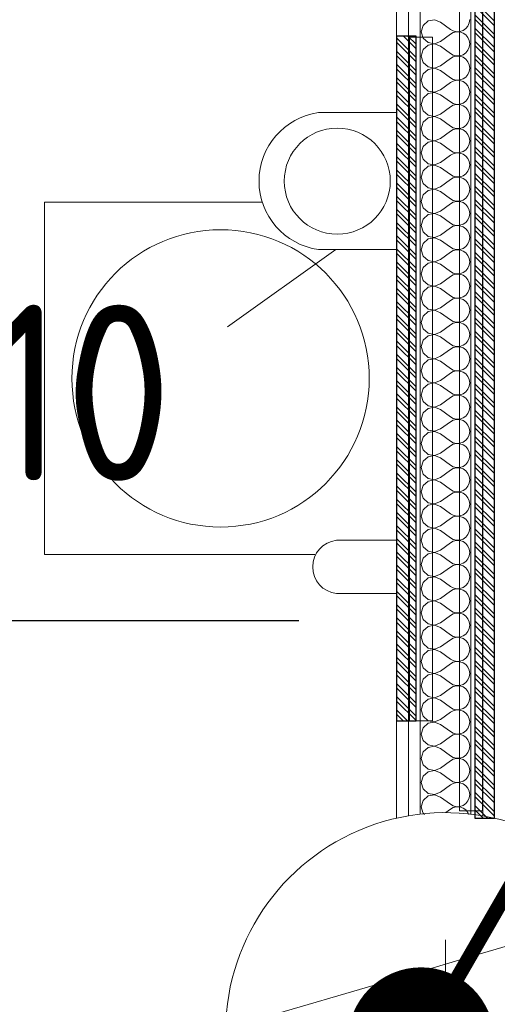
# Model space of a CAD drawing. Header units: millimetres. Extents: x -39149 to 267781, y -2340 to 58540.
# Tile 134 of 244: x 42776 to 43264, y 2534 to 3541. Entities that reach past the tile are written whole.
import ezdxf
from ezdxf.enums import TextEntityAlignment as Align

# ---------------------------------------------------------------- set-up
doc = ezdxf.new("R2010")
doc.units = ezdxf.units.MM
doc.header["$LTSCALE"] = 100
doc.header["$MEASUREMENT"] = 0
doc.linetypes.add('B0605', pattern=[141, 70, -35, 1, -35])
doc.linetypes.add('B0703', pattern=[93.740001, 62.5, -31.240001])
for name, color, linetype in [('00  Bestaande kolommen', 7, 'Continuous'), ('22 C Binnenwanden', 7, 'Continuous'), ('22 C Binnenwanden Doorsnede-arcering', 7, 'Continuous'), ('22 C Binnenwanden Laagscheidingslijnen', 7, 'Continuous'), ('45 Plafond', 7, 'Continuous'), ('73 Keuken', 7, 'Continuous'), ('A Stramien', 7, 'Continuous'), ('Achterhout', 6, 'Continuous'), ('EL6122--_L', 4, 'Continuous'), ('EL6222--_KRACHT_230', 3, 'Continuous')]:
    doc.layers.add(name, color=color, linetype=linetype)
doc.styles.add('BURO-018', font='isocp.shx', dxfattribs={"height": 180})
doc.styles.add('GENERATED_STYLE_3', font='swiss.ttf', dxfattribs={"width": 0.96})

# ---------------------------------------------------------------- blocks, each defined once
blk = doc.blocks.new('Slab_119_7', base_point=(34211.5, 612.1))
at = {"layer": '45 Plafond', "color": 8, "linetype": 'Continuous', "lineweight": 0}
blk.add_lwpolyline([(34211.5, 612.1, 0.066229), (50336.5, 5152.1), (50336.5, 11626.8), (48610, 11626.8), (48610, 11625), (43211.5, 11625), (43211.5, 5466.1), (41411.5, 5466.1), (41411.5, 10199.6), (34211.5, 10199.6)], format="xyb", close=True, dxfattribs=at)
blk = doc.blocks.new('*X897')
at = {"layer": '22 C Binnenwanden Doorsnede-arcering', "color": 8, "linetype": 'Continuous', "lineweight": 0}
for p, q in [((43188.6, 3535.1), (43186.7, 3528.6)), ((43193.6, 3539.6), (43188.6, 3535.1)), ((43200.2, 3540.9), (43193.6, 3539.6)), ((43206.5, 3538.5), (43200.2, 3540.9)), ((43206.5, 3538.5), (43216.4, 3531)), ((43232.2, 3531.8), (43234.4, 3534.4)), ((43234.4, 3534.4), (43235.8, 3537.6)), ((43235.8, 3537.6), (43236.2, 3541)), ((43186.7, 3528.6), (43188.6, 3522.1)), ((43206.5, 3518.7), (43216.4, 3526.1)), ((43216.4, 3531), (43219.4, 3529.4)), ((43219.4, 3527.7), (43216.4, 3526.1)), ((43219.4, 3529.4), (43222.7, 3528.6)), ((43222.7, 3528.5), (43219.4, 3527.7)), ((43222.7, 3528.6), (43226.2, 3528.8)), ((43226.2, 3528.4), (43222.7, 3528.5)), ((43226.2, 3528.8), (43229.4, 3529.9)), ((43229.4, 3527.3), (43226.2, 3528.4)), ((43229.4, 3529.9), (43232.2, 3531.8)), ((43232.2, 3525.3), (43229.4, 3527.3)), ((43234.4, 3522.7), (43232.2, 3525.3)), ((43188.6, 3522.1), (43193.6, 3517.5)), ((43193.6, 3514.9), (43188.6, 3510.3)), ((43193.6, 3517.5), (43200.2, 3516.2)), ((43200.2, 3516.1), (43193.6, 3514.9)), ((43200.2, 3516.2), (43206.5, 3518.7)), ((43206.5, 3513.7), (43200.2, 3516.1)), ((43206.5, 3513.7), (43216.4, 3506.3)), ((43235.8, 3519.6), (43234.4, 3522.7)), ((43236.2, 3516.2), (43235.8, 3519.6)), ((43235.8, 3512.8), (43236.2, 3516.2)), ((43188.6, 3510.3), (43186.7, 3503.8)), ((43186.7, 3503.8), (43188.6, 3497.3)), ((43216.4, 3506.3), (43219.4, 3504.6)), ((43219.4, 3504.6), (43222.7, 3503.9)), ((43222.7, 3503.8), (43219.4, 3503)), ((43222.7, 3503.9), (43226.2, 3504)), ((43226.2, 3503.6), (43222.7, 3503.8)), ((43226.2, 3504), (43229.4, 3505.1)), ((43229.4, 3502.5), (43226.2, 3503.6)), ((43229.4, 3505.1), (43232.2, 3507.1)), ((43232.2, 3507.1), (43234.4, 3509.7)), ((43234.4, 3509.7), (43235.8, 3512.8)), ((43188.6, 3497.3), (43193.6, 3492.7)), ((43200.2, 3491.5), (43206.5, 3493.9)), ((43206.5, 3493.9), (43216.4, 3501.3)), ((43219.4, 3503), (43216.4, 3501.3)), ((43232.2, 3500.6), (43229.4, 3502.5)), ((43234.4, 3497.9), (43232.2, 3500.6)), ((43235.8, 3494.8), (43234.4, 3497.9)), ((43236.2, 3491.4), (43235.8, 3494.8)), ((43188.6, 3485.6), (43186.7, 3479)), ((43193.6, 3490.1), (43188.6, 3485.6)), ((43193.6, 3492.7), (43200.2, 3491.5)), ((43200.2, 3491.4), (43193.6, 3490.1)), ((43206.5, 3489), (43200.2, 3491.4)), ((43206.5, 3489), (43216.4, 3481.5)), ((43232.2, 3482.3), (43234.4, 3484.9)), ((43234.4, 3484.9), (43235.8, 3488)), ((43235.8, 3488), (43236.2, 3491.4)), ((43186.7, 3479), (43188.6, 3472.5)), ((43206.5, 3469.1), (43216.4, 3476.6)), ((43216.4, 3481.5), (43219.4, 3479.9)), ((43219.4, 3478.2), (43216.4, 3476.6)), ((43219.4, 3479.9), (43222.7, 3479.1)), ((43222.7, 3479), (43219.4, 3478.2)), ((43222.7, 3479.1), (43226.2, 3479.3)), ((43226.2, 3478.8), (43222.7, 3479)), ((43226.2, 3479.3), (43229.4, 3480.4)), ((43229.4, 3477.7), (43226.2, 3478.8)), ((43229.4, 3480.4), (43232.2, 3482.3)), ((43232.2, 3475.8), (43229.4, 3477.7)), ((43234.4, 3473.2), (43232.2, 3475.8)), ((43188.6, 3472.5), (43193.6, 3468)), ((43193.6, 3465.4), (43188.6, 3460.8)), ((43193.6, 3468), (43200.2, 3466.7)), ((43200.2, 3466.6), (43193.6, 3465.4)), ((43200.2, 3466.7), (43206.5, 3469.1)), ((43206.5, 3464.2), (43200.2, 3466.6)), ((43206.5, 3464.2), (43216.4, 3456.8)), ((43235.8, 3470), (43234.4, 3473.2)), ((43234.4, 3460.2), (43235.8, 3463.3)), ((43236.2, 3466.7), (43235.8, 3470)), ((43235.8, 3463.3), (43236.2, 3466.7)), ((43188.6, 3460.8), (43186.7, 3454.3)), ((43186.7, 3454.3), (43188.6, 3447.8)), ((43216.4, 3456.8), (43219.4, 3455.1)), ((43219.4, 3453.5), (43216.4, 3451.8)), ((43219.4, 3455.1), (43222.7, 3454.3)), ((43222.7, 3454.2), (43219.4, 3453.5)), ((43222.7, 3454.3), (43226.2, 3454.5)), ((43226.2, 3454.1), (43222.7, 3454.2)), ((43226.2, 3454.5), (43229.4, 3455.6)), ((43229.4, 3453), (43226.2, 3454.1)), ((43229.4, 3455.6), (43232.2, 3457.5)), ((43232.2, 3457.5), (43234.4, 3460.2)), ((43188.6, 3447.8), (43193.6, 3443.2)), ((43193.6, 3443.2), (43200.2, 3442)), ((43200.2, 3442), (43206.5, 3444.4)), ((43206.5, 3444.4), (43216.4, 3451.8)), ((43232.2, 3451), (43229.4, 3453)), ((43234.4, 3448.4), (43232.2, 3451)), ((43235.8, 3445.3), (43234.4, 3448.4)), ((43236.2, 3441.9), (43235.8, 3445.3)), ((43188.6, 3436), (43186.7, 3429.5)), ((43193.6, 3440.6), (43188.6, 3436)), ((43200.2, 3441.9), (43193.6, 3440.6)), ((43206.5, 3439.4), (43200.2, 3441.9)), ((43206.5, 3439.4), (43216.4, 3432)), ((43232.2, 3432.8), (43234.4, 3435.4)), ((43234.4, 3435.4), (43235.8, 3438.5)), ((43235.8, 3438.5), (43236.2, 3441.9)), ((43186.7, 3429.5), (43188.6, 3423)), ((43188.6, 3423), (43193.6, 3418.4)), ((43206.5, 3419.6), (43216.4, 3427)), ((43216.4, 3432), (43219.4, 3430.3)), ((43219.4, 3428.7), (43216.4, 3427)), ((43219.4, 3430.3), (43222.7, 3429.6)), ((43222.7, 3429.5), (43219.4, 3428.7)), ((43222.7, 3429.6), (43226.2, 3429.7)), ((43226.2, 3429.3), (43222.7, 3429.5)), ((43226.2, 3429.7), (43229.4, 3430.8)), ((43229.4, 3428.2), (43226.2, 3429.3)), ((43229.4, 3430.8), (43232.2, 3432.8)), ((43232.2, 3426.3), (43229.4, 3428.2)), ((43234.4, 3423.7), (43232.2, 3426.3)), ((43235.8, 3420.5), (43234.4, 3423.7)), ((43193.6, 3415.8), (43188.6, 3411.3)), ((43193.6, 3418.4), (43200.2, 3417.2)), ((43200.2, 3417.1), (43193.6, 3415.8)), ((43200.2, 3417.2), (43206.5, 3419.6)), ((43206.5, 3414.7), (43200.2, 3417.1)), ((43206.5, 3414.7), (43216.4, 3407.2)), ((43234.4, 3410.6), (43235.8, 3413.8)), ((43236.2, 3417.1), (43235.8, 3420.5)), ((43235.8, 3413.8), (43236.2, 3417.1)), ((43188.6, 3411.3), (43186.7, 3404.8)), ((43186.7, 3404.8), (43188.6, 3398.3)), ((43216.4, 3407.2), (43219.4, 3405.6)), ((43219.4, 3403.9), (43216.4, 3402.3)), ((43219.4, 3405.6), (43222.7, 3404.8)), ((43222.7, 3404.7), (43219.4, 3403.9)), ((43222.7, 3404.8), (43226.2, 3405)), ((43226.2, 3404.5), (43222.7, 3404.7)), ((43226.2, 3405), (43229.4, 3406.1)), ((43229.4, 3403.5), (43226.2, 3404.5)), ((43229.4, 3406.1), (43232.2, 3408)), ((43232.2, 3401.5), (43229.4, 3403.5)), ((43232.2, 3408), (43234.4, 3410.6)), ((43188.6, 3398.3), (43193.6, 3393.7)), ((43193.6, 3393.7), (43200.2, 3392.4)), ((43200.2, 3392.4), (43206.5, 3394.9)), ((43206.5, 3394.9), (43216.4, 3402.3)), ((43234.4, 3398.9), (43232.2, 3401.5)), ((43235.8, 3395.8), (43234.4, 3398.9)), ((43236.2, 3392.4), (43235.8, 3395.8)), ((43188.6, 3386.5), (43186.7, 3380)), ((43193.6, 3391.1), (43188.6, 3386.5)), ((43200.2, 3392.3), (43193.6, 3391.1)), ((43206.5, 3389.9), (43200.2, 3392.3)), ((43206.5, 3389.9), (43216.4, 3382.5)), ((43229.4, 3381.3), (43232.2, 3383.2)), ((43232.2, 3383.2), (43234.4, 3385.9)), ((43234.4, 3385.9), (43235.8, 3389)), ((43235.8, 3389), (43236.2, 3392.4)), ((43186.7, 3380), (43188.6, 3373.5)), ((43188.6, 3373.5), (43193.6, 3368.9)), ((43206.5, 3370.1), (43216.4, 3377.5)), ((43216.4, 3382.5), (43219.4, 3380.8)), ((43219.4, 3379.2), (43216.4, 3377.5)), ((43219.4, 3380.8), (43222.7, 3380.1)), ((43222.7, 3379.9), (43219.4, 3379.2)), ((43222.7, 3380.1), (43226.2, 3380.2)), ((43226.2, 3379.8), (43222.7, 3379.9)), ((43226.2, 3380.2), (43229.4, 3381.3)), ((43229.4, 3378.7), (43226.2, 3379.8)), ((43232.2, 3376.8), (43229.4, 3378.7)), ((43234.4, 3374.1), (43232.2, 3376.8)), ((43235.8, 3371), (43234.4, 3374.1)), ((43193.6, 3366.3), (43188.6, 3361.7)), ((43193.6, 3368.9), (43200.2, 3367.7)), ((43200.2, 3367.6), (43193.6, 3366.3)), ((43200.2, 3367.7), (43206.5, 3370.1)), ((43206.5, 3365.1), (43200.2, 3367.6)), ((43206.5, 3365.1), (43216.4, 3357.7)), ((43234.4, 3361.1), (43235.8, 3364.2)), ((43236.2, 3367.6), (43235.8, 3371)), ((43235.8, 3364.2), (43236.2, 3367.6)), ((43188.6, 3361.7), (43186.7, 3355.2)), ((43186.7, 3355.2), (43188.6, 3348.7)), ((43206.5, 3345.3), (43216.4, 3352.8)), ((43216.4, 3357.7), (43219.4, 3356.1)), ((43219.4, 3354.4), (43216.4, 3352.8)), ((43219.4, 3356.1), (43222.7, 3355.3)), ((43222.7, 3355.2), (43219.4, 3354.4)), ((43222.7, 3355.3), (43226.2, 3355.5)), ((43226.2, 3355), (43222.7, 3355.2)), ((43226.2, 3355.5), (43229.4, 3356.5)), ((43229.4, 3353.9), (43226.2, 3355)), ((43229.4, 3356.5), (43232.2, 3358.5)), ((43232.2, 3352), (43229.4, 3353.9)), ((43232.2, 3358.5), (43234.4, 3361.1)), ((43188.6, 3348.7), (43193.6, 3344.2)), ((43193.6, 3344.2), (43200.2, 3342.9)), ((43200.2, 3342.8), (43193.6, 3341.6)), ((43200.2, 3342.9), (43206.5, 3345.3)), ((43206.5, 3340.4), (43200.2, 3342.8)), ((43234.4, 3349.4), (43232.2, 3352)), ((43235.8, 3346.2), (43234.4, 3349.4)), ((43236.2, 3342.9), (43235.8, 3346.2)), ((43235.8, 3339.5), (43236.2, 3342.9)), ((43188.6, 3337), (43186.7, 3330.5)), ((43193.6, 3341.6), (43188.6, 3337)), ((43206.5, 3340.4), (43216.4, 3333)), ((43216.4, 3333), (43219.4, 3331.3)), ((43229.4, 3331.8), (43232.2, 3333.7)), ((43232.2, 3333.7), (43234.4, 3336.3)), ((43234.4, 3336.3), (43235.8, 3339.5)), ((43186.7, 3330.5), (43188.6, 3324)), ((43188.6, 3324), (43193.6, 3319.4)), ((43206.5, 3320.6), (43216.4, 3328)), ((43219.4, 3329.7), (43216.4, 3328)), ((43219.4, 3331.3), (43222.7, 3330.5)), ((43222.7, 3330.4), (43219.4, 3329.7)), ((43222.7, 3330.5), (43226.2, 3330.7)), ((43226.2, 3330.3), (43222.7, 3330.4)), ((43226.2, 3330.7), (43229.4, 3331.8)), ((43229.4, 3329.2), (43226.2, 3330.3)), ((43232.2, 3327.2), (43229.4, 3329.2)), ((43234.4, 3324.6), (43232.2, 3327.2)), ((43235.8, 3321.5), (43234.4, 3324.6)), ((43188.6, 3312.2), (43186.7, 3305.7)), ((43193.6, 3316.8), (43188.6, 3312.2)), ((43193.6, 3319.4), (43200.2, 3318.1)), ((43200.2, 3318), (43193.6, 3316.8)), ((43200.2, 3318.1), (43206.5, 3320.6)), ((43206.5, 3315.6), (43200.2, 3318)), ((43206.5, 3315.6), (43216.4, 3308.2)), ((43234.4, 3311.6), (43235.8, 3314.7)), ((43236.2, 3318.1), (43235.8, 3321.5)), ((43235.8, 3314.7), (43236.2, 3318.1)), ((43186.7, 3305.7), (43188.6, 3299.2)), ((43206.5, 3295.8), (43216.4, 3303.2)), ((43216.4, 3308.2), (43219.4, 3306.5)), ((43219.4, 3304.9), (43216.4, 3303.2)), ((43219.4, 3306.5), (43222.7, 3305.8)), ((43222.7, 3305.7), (43219.4, 3304.9)), ((43222.7, 3305.8), (43226.2, 3305.9)), ((43226.2, 3305.5), (43222.7, 3305.7)), ((43226.2, 3305.9), (43229.4, 3307)), ((43229.4, 3304.4), (43226.2, 3305.5)), ((43229.4, 3307), (43232.2, 3309)), ((43232.2, 3302.5), (43229.4, 3304.4)), ((43232.2, 3309), (43234.4, 3311.6)), ((43234.4, 3299.8), (43232.2, 3302.5)), ((43188.6, 3299.2), (43193.6, 3294.6)), ((43193.6, 3292), (43188.6, 3287.5)), ((43193.6, 3294.6), (43200.2, 3293.4)), ((43200.2, 3293.3), (43193.6, 3292)), ((43200.2, 3293.4), (43206.5, 3295.8)), ((43206.5, 3290.9), (43200.2, 3293.3)), ((43235.8, 3296.7), (43234.4, 3299.8)), ((43236.2, 3293.3), (43235.8, 3296.7)), ((43235.8, 3290), (43236.2, 3293.3)), ((43188.6, 3287.5), (43186.7, 3281)), ((43206.5, 3290.9), (43216.4, 3283.4)), ((43216.4, 3283.4), (43219.4, 3281.8)), ((43226.2, 3281.2), (43229.4, 3282.3)), ((43229.4, 3282.3), (43232.2, 3284.2)), ((43232.2, 3284.2), (43234.4, 3286.8)), ((43234.4, 3286.8), (43235.8, 3290)), ((43186.7, 3281), (43188.6, 3274.4)), ((43188.6, 3274.4), (43193.6, 3269.9)), ((43206.5, 3271), (43216.4, 3278.5)), ((43219.4, 3280.1), (43216.4, 3278.5)), ((43219.4, 3281.8), (43222.7, 3281)), ((43222.7, 3280.9), (43219.4, 3280.1)), ((43222.7, 3281), (43226.2, 3281.2)), ((43226.2, 3280.7), (43222.7, 3280.9)), ((43229.4, 3279.6), (43226.2, 3280.7)), ((43232.2, 3277.7), (43229.4, 3279.6)), ((43234.4, 3275.1), (43232.2, 3277.7)), ((43235.8, 3272), (43234.4, 3275.1)), ((43236.2, 3268.6), (43235.8, 3272)), ((43188.6, 3262.7), (43186.7, 3256.2)), ((43193.6, 3267.3), (43188.6, 3262.7)), ((43193.6, 3269.9), (43200.2, 3268.6)), ((43200.2, 3268.5), (43193.6, 3267.3)), ((43200.2, 3268.6), (43206.5, 3271)), ((43206.5, 3266.1), (43200.2, 3268.5)), ((43206.5, 3266.1), (43216.4, 3258.7)), ((43232.2, 3259.4), (43234.4, 3262.1)), ((43234.4, 3262.1), (43235.8, 3265.2)), ((43235.8, 3265.2), (43236.2, 3268.6)), ((43186.7, 3256.2), (43188.6, 3249.7)), ((43206.5, 3246.3), (43216.4, 3253.7)), ((43216.4, 3258.7), (43219.4, 3257)), ((43219.4, 3255.4), (43216.4, 3253.7)), ((43219.4, 3257), (43222.7, 3256.2)), ((43222.7, 3256.1), (43219.4, 3255.4)), ((43222.7, 3256.2), (43226.2, 3256.4)), ((43226.2, 3256), (43222.7, 3256.1)), ((43226.2, 3256.4), (43229.4, 3257.5)), ((43229.4, 3254.9), (43226.2, 3256)), ((43229.4, 3257.5), (43232.2, 3259.4)), ((43232.2, 3252.9), (43229.4, 3254.9)), ((43234.4, 3250.3), (43232.2, 3252.9)), ((43188.6, 3249.7), (43193.6, 3245.1)), ((43193.6, 3242.5), (43188.6, 3237.9)), ((43193.6, 3245.1), (43200.2, 3243.9)), ((43200.2, 3243.8), (43193.6, 3242.5)), ((43200.2, 3243.9), (43206.5, 3246.3)), ((43206.5, 3241.3), (43200.2, 3243.8)), ((43235.8, 3247.2), (43234.4, 3250.3)), ((43236.2, 3243.8), (43235.8, 3247.2)), ((43235.8, 3240.4), (43236.2, 3243.8)), ((43188.6, 3237.9), (43186.7, 3231.4)), ((43206.5, 3241.3), (43216.4, 3233.9)), ((43216.4, 3233.9), (43219.4, 3232.3)), ((43219.4, 3232.3), (43222.7, 3231.5)), ((43222.7, 3231.5), (43226.2, 3231.6)), ((43226.2, 3231.6), (43229.4, 3232.7)), ((43229.4, 3232.7), (43232.2, 3234.7)), ((43232.2, 3234.7), (43234.4, 3237.3)), ((43234.4, 3237.3), (43235.8, 3240.4)), ((43186.7, 3231.4), (43188.6, 3224.9)), ((43188.6, 3224.9), (43193.6, 3220.4)), ((43200.2, 3219.1), (43206.5, 3221.5)), ((43206.5, 3221.5), (43216.4, 3229)), ((43219.4, 3230.6), (43216.4, 3229)), ((43222.7, 3231.4), (43219.4, 3230.6)), ((43226.2, 3231.2), (43222.7, 3231.4)), ((43229.4, 3230.1), (43226.2, 3231.2)), ((43232.2, 3228.2), (43229.4, 3230.1)), ((43234.4, 3225.6), (43232.2, 3228.2)), ((43235.8, 3222.4), (43234.4, 3225.6)), ((43236.2, 3219), (43235.8, 3222.4)), ((43188.6, 3213.2), (43186.7, 3206.7)), ((43193.6, 3217.7), (43188.6, 3213.2)), ((43193.6, 3220.4), (43200.2, 3219.1)), ((43200.2, 3219), (43193.6, 3217.7)), ((43206.5, 3216.6), (43200.2, 3219)), ((43206.5, 3216.6), (43216.4, 3209.1)), ((43232.2, 3209.9), (43234.4, 3212.5)), ((43234.4, 3212.5), (43235.8, 3215.7)), ((43235.8, 3215.7), (43236.2, 3219)), ((43186.7, 3206.7), (43188.6, 3200.2)), ((43206.5, 3196.8), (43216.4, 3204.2)), ((43216.4, 3209.1), (43219.4, 3207.5)), ((43219.4, 3205.8), (43216.4, 3204.2)), ((43219.4, 3207.5), (43222.7, 3206.7)), ((43222.7, 3206.6), (43219.4, 3205.8)), ((43222.7, 3206.7), (43226.2, 3206.9)), ((43226.2, 3206.5), (43222.7, 3206.6)), ((43226.2, 3206.9), (43229.4, 3208)), ((43229.4, 3205.4), (43226.2, 3206.5)), ((43229.4, 3208), (43232.2, 3209.9)), ((43232.2, 3203.4), (43229.4, 3205.4)), ((43234.4, 3200.8), (43232.2, 3203.4)), ((43188.6, 3200.2), (43193.6, 3195.6)), ((43193.6, 3193), (43188.6, 3188.4)), ((43193.6, 3195.6), (43200.2, 3194.3)), ((43200.2, 3194.2), (43193.6, 3193)), ((43200.2, 3194.3), (43206.5, 3196.8)), ((43206.5, 3191.8), (43200.2, 3194.2)), ((43206.5, 3191.8), (43216.4, 3184.4)), ((43235.8, 3197.7), (43234.4, 3200.8)), ((43236.2, 3194.3), (43235.8, 3197.7)), ((43235.8, 3190.9), (43236.2, 3194.3)), ((43188.6, 3188.4), (43186.7, 3181.9)), ((43186.7, 3181.9), (43188.6, 3175.4)), ((43216.4, 3184.4), (43219.4, 3182.7)), ((43219.4, 3182.7), (43222.7, 3182)), ((43222.7, 3181.9), (43219.4, 3181.1)), ((43222.7, 3182), (43226.2, 3182.1)), ((43226.2, 3181.7), (43222.7, 3181.9)), ((43226.2, 3182.1), (43229.4, 3183.2)), ((43229.4, 3180.6), (43226.2, 3181.7)), ((43229.4, 3183.2), (43232.2, 3185.1)), ((43232.2, 3185.1), (43234.4, 3187.8)), ((43234.4, 3187.8), (43235.8, 3190.9)), ((43188.6, 3175.4), (43193.6, 3170.8)), ((43200.2, 3169.6), (43206.5, 3172)), ((43206.5, 3172), (43216.4, 3179.4)), ((43219.4, 3181.1), (43216.4, 3179.4)), ((43232.2, 3178.7), (43229.4, 3180.6)), ((43234.4, 3176), (43232.2, 3178.7)), ((43235.8, 3172.9), (43234.4, 3176)), ((43236.2, 3169.5), (43235.8, 3172.9)), ((43188.6, 3163.7), (43186.7, 3157.1)), ((43193.6, 3168.2), (43188.6, 3163.7)), ((43193.6, 3170.8), (43200.2, 3169.6)), ((43200.2, 3169.5), (43193.6, 3168.2)), ((43206.5, 3167), (43200.2, 3169.5)), ((43206.5, 3167), (43216.4, 3159.6)), ((43232.2, 3160.4), (43234.4, 3163)), ((43234.4, 3163), (43235.8, 3166.1)), ((43235.8, 3166.1), (43236.2, 3169.5)), ((43186.7, 3157.1), (43188.6, 3150.6)), ((43206.5, 3147.2), (43216.4, 3154.7)), ((43216.4, 3159.6), (43219.4, 3158)), ((43219.4, 3156.3), (43216.4, 3154.7)), ((43219.4, 3158), (43222.7, 3157.2)), ((43222.7, 3157.1), (43219.4, 3156.3)), ((43222.7, 3157.2), (43226.2, 3157.4)), ((43226.2, 3156.9), (43222.7, 3157.1)), ((43226.2, 3157.4), (43229.4, 3158.4)), ((43229.4, 3155.8), (43226.2, 3156.9)), ((43229.4, 3158.4), (43232.2, 3160.4)), ((43232.2, 3153.9), (43229.4, 3155.8)), ((43234.4, 3151.3), (43232.2, 3153.9)), ((43235.8, 3148.1), (43234.4, 3151.3)), ((43188.6, 3150.6), (43193.6, 3146.1)), ((43193.6, 3143.5), (43188.6, 3138.9)), ((43193.6, 3146.1), (43200.2, 3144.8)), ((43200.2, 3144.7), (43193.6, 3143.5)), ((43200.2, 3144.8), (43206.5, 3147.2)), ((43206.5, 3142.3), (43200.2, 3144.7)), ((43206.5, 3142.3), (43216.4, 3134.9)), ((43234.4, 3138.3), (43235.8, 3141.4)), ((43236.2, 3144.8), (43235.8, 3148.1)), ((43235.8, 3141.4), (43236.2, 3144.8)), ((43188.6, 3138.9), (43186.7, 3132.4)), ((43186.7, 3132.4), (43188.6, 3125.9)), ((43216.4, 3134.9), (43219.4, 3133.2)), ((43219.4, 3131.6), (43216.4, 3129.9)), ((43219.4, 3133.2), (43222.7, 3132.4)), ((43222.7, 3132.3), (43219.4, 3131.6)), ((43222.7, 3132.4), (43226.2, 3132.6)), ((43226.2, 3132.2), (43222.7, 3132.3)), ((43226.2, 3132.6), (43229.4, 3133.7)), ((43229.4, 3131.1), (43226.2, 3132.2)), ((43229.4, 3133.7), (43232.2, 3135.6)), ((43232.2, 3129.1), (43229.4, 3131.1)), ((43232.2, 3135.6), (43234.4, 3138.3)), ((43188.6, 3125.9), (43193.6, 3121.3)), ((43193.6, 3121.3), (43200.2, 3120.1)), ((43200.2, 3120.1), (43206.5, 3122.5)), ((43206.5, 3122.5), (43216.4, 3129.9)), ((43234.4, 3126.5), (43232.2, 3129.1)), ((43235.8, 3123.4), (43234.4, 3126.5)), ((43236.2, 3120), (43235.8, 3123.4)), ((43188.6, 3114.1), (43186.7, 3107.6)), ((43193.6, 3118.7), (43188.6, 3114.1)), ((43200.2, 3119.9), (43193.6, 3118.7)), ((43206.5, 3117.5), (43200.2, 3119.9)), ((43206.5, 3117.5), (43216.4, 3110.1)), ((43229.4, 3108.9), (43232.2, 3110.9)), ((43232.2, 3110.9), (43234.4, 3113.5)), ((43234.4, 3113.5), (43235.8, 3116.6)), ((43235.8, 3116.6), (43236.2, 3120)), ((43186.7, 3107.6), (43188.6, 3101.1)), ((43188.6, 3101.1), (43193.6, 3096.5)), ((43206.5, 3097.7), (43216.4, 3105.1)), ((43216.4, 3110.1), (43219.4, 3108.4)), ((43219.4, 3106.8), (43216.4, 3105.1)), ((43219.4, 3108.4), (43222.7, 3107.7)), ((43222.7, 3107.6), (43219.4, 3106.8)), ((43222.7, 3107.7), (43226.2, 3107.8)), ((43226.2, 3107.4), (43222.7, 3107.6)), ((43226.2, 3107.8), (43229.4, 3108.9)), ((43229.4, 3106.3), (43226.2, 3107.4)), ((43232.2, 3104.4), (43229.4, 3106.3)), ((43234.4, 3101.7), (43232.2, 3104.4)), ((43235.8, 3098.6), (43234.4, 3101.7)), ((43193.6, 3093.9), (43188.6, 3089.4)), ((43193.6, 3096.5), (43200.2, 3095.3)), ((43200.2, 3095.2), (43193.6, 3093.9)), ((43200.2, 3095.3), (43206.5, 3097.7)), ((43206.5, 3092.8), (43200.2, 3095.2)), ((43206.5, 3092.8), (43216.4, 3085.3)), ((43234.4, 3088.7), (43235.8, 3091.9)), ((43236.2, 3095.2), (43235.8, 3098.6)), ((43235.8, 3091.9), (43236.2, 3095.2)), ((43188.6, 3089.4), (43186.7, 3082.9)), ((43186.7, 3082.9), (43188.6, 3076.3)), ((43216.4, 3085.3), (43219.4, 3083.7)), ((43219.4, 3082), (43216.4, 3080.4)), ((43219.4, 3083.7), (43222.7, 3082.9)), ((43222.7, 3082.8), (43219.4, 3082)), ((43222.7, 3082.9), (43226.2, 3083.1)), ((43226.2, 3082.6), (43222.7, 3082.8)), ((43226.2, 3083.1), (43229.4, 3084.2)), ((43229.4, 3081.6), (43226.2, 3082.6)), ((43229.4, 3084.2), (43232.2, 3086.1)), ((43232.2, 3079.6), (43229.4, 3081.6)), ((43232.2, 3086.1), (43234.4, 3088.7)), ((43188.6, 3076.3), (43193.6, 3071.8)), ((43193.6, 3071.8), (43200.2, 3070.5)), ((43200.2, 3070.5), (43206.5, 3073)), ((43206.5, 3073), (43216.4, 3080.4)), ((43234.4, 3077), (43232.2, 3079.6)), ((43235.8, 3073.9), (43234.4, 3077)), ((43236.2, 3070.5), (43235.8, 3073.9)), ((43188.6, 3064.6), (43186.7, 3058.1)), ((43193.6, 3069.2), (43188.6, 3064.6)), ((43200.2, 3070.4), (43193.6, 3069.2)), ((43206.5, 3068), (43200.2, 3070.4)), ((43206.5, 3068), (43216.4, 3060.6)), ((43216.4, 3060.6), (43219.4, 3058.9)), ((43229.4, 3059.4), (43232.2, 3061.3)), ((43232.2, 3061.3), (43234.4, 3064)), ((43234.4, 3064), (43235.8, 3067.1)), ((43235.8, 3067.1), (43236.2, 3070.5)), ((43186.7, 3058.1), (43188.6, 3051.6)), ((43188.6, 3051.6), (43193.6, 3047)), ((43206.5, 3048.2), (43216.4, 3055.6)), ((43219.4, 3057.3), (43216.4, 3055.6)), ((43219.4, 3058.9), (43222.7, 3058.1)), ((43222.7, 3058), (43219.4, 3057.3)), ((43222.7, 3058.1), (43226.2, 3058.3)), ((43226.2, 3057.9), (43222.7, 3058)), ((43226.2, 3058.3), (43229.4, 3059.4)), ((43229.4, 3056.8), (43226.2, 3057.9)), ((43232.2, 3054.9), (43229.4, 3056.8)), ((43234.4, 3052.2), (43232.2, 3054.9)), ((43235.8, 3049.1), (43234.4, 3052.2)), ((43193.6, 3044.4), (43188.6, 3039.8)), ((43193.6, 3047), (43200.2, 3045.8)), ((43200.2, 3045.7), (43193.6, 3044.4)), ((43200.2, 3045.8), (43206.5, 3048.2)), ((43206.5, 3043.2), (43200.2, 3045.7)), ((43206.5, 3043.2), (43216.4, 3035.8)), ((43234.4, 3039.2), (43235.8, 3042.3)), ((43236.2, 3045.7), (43235.8, 3049.1)), ((43235.8, 3042.3), (43236.2, 3045.7)), ((43188.6, 3039.8), (43186.7, 3033.3)), ((43186.7, 3033.3), (43188.6, 3026.8)), ((43206.5, 3023.4), (43216.4, 3030.9)), ((43216.4, 3035.8), (43219.4, 3034.2)), ((43219.4, 3032.5), (43216.4, 3030.9)), ((43219.4, 3034.2), (43222.7, 3033.4)), ((43222.7, 3033.3), (43219.4, 3032.5)), ((43222.7, 3033.4), (43226.2, 3033.5)), ((43226.2, 3033.1), (43222.7, 3033.3)), ((43226.2, 3033.5), (43229.4, 3034.6)), ((43229.4, 3032), (43226.2, 3033.1)), ((43229.4, 3034.6), (43232.2, 3036.6)), ((43232.2, 3030.1), (43229.4, 3032)), ((43232.2, 3036.6), (43234.4, 3039.2)), ((43188.6, 3026.8), (43193.6, 3022.3)), ((43193.6, 3022.3), (43200.2, 3021)), ((43200.2, 3020.9), (43193.6, 3019.6)), ((43200.2, 3021), (43206.5, 3023.4)), ((43206.5, 3018.5), (43200.2, 3020.9)), ((43234.4, 3027.5), (43232.2, 3030.1)), ((43235.8, 3024.3), (43234.4, 3027.5)), ((43236.2, 3021), (43235.8, 3024.3)), ((43235.8, 3017.6), (43236.2, 3021)), ((43188.6, 3015.1), (43186.7, 3008.6)), ((43193.6, 3019.6), (43188.6, 3015.1)), ((43206.5, 3018.5), (43216.4, 3011)), ((43216.4, 3011), (43219.4, 3009.4)), ((43229.4, 3009.9), (43232.2, 3011.8)), ((43232.2, 3011.8), (43234.4, 3014.4)), ((43234.4, 3014.4), (43235.8, 3017.6)), ((43186.7, 3008.6), (43188.6, 3002.1)), ((43188.6, 3002.1), (43193.6, 2997.5)), ((43206.5, 2998.7), (43216.4, 3006.1)), ((43219.4, 3007.7), (43216.4, 3006.1)), ((43219.4, 3009.4), (43222.7, 3008.6)), ((43222.7, 3008.5), (43219.4, 3007.7)), ((43222.7, 3008.6), (43226.2, 3008.8)), ((43226.2, 3008.4), (43222.7, 3008.5)), ((43226.2, 3008.8), (43229.4, 3009.9)), ((43229.4, 3007.3), (43226.2, 3008.4)), ((43232.2, 3005.3), (43229.4, 3007.3)), ((43234.4, 3002.7), (43232.2, 3005.3)), ((43235.8, 2999.6), (43234.4, 3002.7)), ((43188.6, 2990.3), (43186.7, 2983.8)), ((43193.6, 2994.9), (43188.6, 2990.3)), ((43193.6, 2997.5), (43200.2, 2996.2)), ((43200.2, 2996.1), (43193.6, 2994.9)), ((43200.2, 2996.2), (43206.5, 2998.7)), ((43206.5, 2993.7), (43200.2, 2996.1)), ((43206.5, 2993.7), (43216.4, 2986.3)), ((43234.4, 2989.7), (43235.8, 2992.8)), ((43236.2, 2996.2), (43235.8, 2999.6)), ((43235.8, 2992.8), (43236.2, 2996.2)), ((43186.7, 2983.8), (43188.6, 2977.3)), ((43206.5, 2973.9), (43216.4, 2981.3)), ((43216.4, 2986.3), (43219.4, 2984.6)), ((43219.4, 2983), (43216.4, 2981.3)), ((43219.4, 2984.6), (43222.7, 2983.9)), ((43222.7, 2983.8), (43219.4, 2983)), ((43222.7, 2983.9), (43226.2, 2984)), ((43226.2, 2983.6), (43222.7, 2983.8)), ((43226.2, 2984), (43229.4, 2985.1)), ((43229.4, 2982.5), (43226.2, 2983.6)), ((43229.4, 2985.1), (43232.2, 2987.1)), ((43232.2, 2980.6), (43229.4, 2982.5)), ((43232.2, 2987.1), (43234.4, 2989.7)), ((43234.4, 2977.9), (43232.2, 2980.6)), ((43188.6, 2977.3), (43193.6, 2972.7)), ((43193.6, 2970.1), (43188.6, 2965.6)), ((43193.6, 2972.7), (43200.2, 2971.5)), ((43200.2, 2971.4), (43193.6, 2970.1)), ((43200.2, 2971.5), (43206.5, 2973.9)), ((43206.5, 2969), (43200.2, 2971.4)), ((43235.8, 2974.8), (43234.4, 2977.9)), ((43236.2, 2971.4), (43235.8, 2974.8)), ((43235.8, 2968), (43236.2, 2971.4)), ((43188.6, 2965.6), (43186.7, 2959)), ((43206.5, 2969), (43216.4, 2961.5)), ((43216.4, 2961.5), (43219.4, 2959.9)), ((43219.4, 2959.9), (43222.7, 2959.1)), ((43226.2, 2959.3), (43229.4, 2960.4)), ((43229.4, 2960.4), (43232.2, 2962.3)), ((43232.2, 2962.3), (43234.4, 2964.9)), ((43234.4, 2964.9), (43235.8, 2968)), ((43186.7, 2959), (43188.6, 2952.5)), ((43188.6, 2952.5), (43193.6, 2948)), ((43206.5, 2949.1), (43216.4, 2956.6)), ((43219.4, 2958.2), (43216.4, 2956.6)), ((43222.7, 2959), (43219.4, 2958.2)), ((43222.7, 2959.1), (43226.2, 2959.3)), ((43226.2, 2958.8), (43222.7, 2959)), ((43229.4, 2957.7), (43226.2, 2958.8)), ((43232.2, 2955.8), (43229.4, 2957.7)), ((43234.4, 2953.2), (43232.2, 2955.8)), ((43235.8, 2950), (43234.4, 2953.2)), ((43236.2, 2946.7), (43235.8, 2950)), ((43188.6, 2940.8), (43186.7, 2934.3)), ((43193.6, 2945.4), (43188.6, 2940.8)), ((43193.6, 2948), (43200.2, 2946.7)), ((43200.2, 2946.6), (43193.6, 2945.4)), ((43200.2, 2946.7), (43206.5, 2949.1)), ((43206.5, 2944.2), (43200.2, 2946.6)), ((43206.5, 2944.2), (43216.4, 2936.8)), ((43232.2, 2937.5), (43234.4, 2940.2)), ((43234.4, 2940.2), (43235.8, 2943.3)), ((43235.8, 2943.3), (43236.2, 2946.7)), ((43186.7, 2934.3), (43188.6, 2927.8)), ((43206.5, 2924.4), (43216.4, 2931.8)), ((43216.4, 2936.8), (43219.4, 2935.1)), ((43219.4, 2933.5), (43216.4, 2931.8)), ((43219.4, 2935.1), (43222.7, 2934.3)), ((43222.7, 2934.2), (43219.4, 2933.5)), ((43222.7, 2934.3), (43226.2, 2934.5)), ((43226.2, 2934.1), (43222.7, 2934.2)), ((43226.2, 2934.5), (43229.4, 2935.6)), ((43229.4, 2933), (43226.2, 2934.1)), ((43229.4, 2935.6), (43232.2, 2937.5)), ((43232.2, 2931), (43229.4, 2933)), ((43234.4, 2928.4), (43232.2, 2931)), ((43188.6, 2927.8), (43193.6, 2923.2)), ((43193.6, 2920.6), (43188.6, 2916)), ((43193.6, 2923.2), (43200.2, 2922)), ((43200.2, 2921.9), (43193.6, 2920.6)), ((43200.2, 2922), (43206.5, 2924.4)), ((43206.5, 2919.4), (43200.2, 2921.9)), ((43235.8, 2925.3), (43234.4, 2928.4)), ((43236.2, 2921.9), (43235.8, 2925.3)), ((43235.8, 2918.5), (43236.2, 2921.9)), ((43188.6, 2916), (43186.7, 2909.5)), ((43186.7, 2909.5), (43188.6, 2903)), ((43206.5, 2919.4), (43216.4, 2912)), ((43216.4, 2912), (43219.4, 2910.3)), ((43219.4, 2910.3), (43222.7, 2909.6)), ((43222.7, 2909.5), (43219.4, 2908.7)), ((43222.7, 2909.6), (43226.2, 2909.7)), ((43226.2, 2909.3), (43222.7, 2909.5)), ((43226.2, 2909.7), (43229.4, 2910.8)), ((43229.4, 2910.8), (43232.2, 2912.8)), ((43232.2, 2912.8), (43234.4, 2915.4)), ((43234.4, 2915.4), (43235.8, 2918.5)), ((43188.6, 2903), (43193.6, 2898.4)), ((43200.2, 2897.2), (43206.5, 2899.6)), ((43206.5, 2899.6), (43216.4, 2907)), ((43219.4, 2908.7), (43216.4, 2907)), ((43229.4, 2908.2), (43226.2, 2909.3)), ((43232.2, 2906.3), (43229.4, 2908.2)), ((43234.4, 2903.7), (43232.2, 2906.3)), ((43235.8, 2900.5), (43234.4, 2903.7)), ((43236.2, 2897.1), (43235.8, 2900.5)), ((43188.6, 2891.3), (43186.7, 2884.8)), ((43193.6, 2895.8), (43188.6, 2891.3)), ((43193.6, 2898.4), (43200.2, 2897.2)), ((43200.2, 2897.1), (43193.6, 2895.8)), ((43206.5, 2894.7), (43200.2, 2897.1)), ((43206.5, 2894.7), (43216.4, 2887.2)), ((43232.2, 2888), (43234.4, 2890.6)), ((43234.4, 2890.6), (43235.8, 2893.8)), ((43235.8, 2893.8), (43236.2, 2897.1)), ((43186.7, 2884.8), (43188.6, 2878.3)), ((43206.5, 2874.9), (43216.4, 2882.3)), ((43216.4, 2887.2), (43219.4, 2885.6)), ((43219.4, 2883.9), (43216.4, 2882.3)), ((43219.4, 2885.6), (43222.7, 2884.8)), ((43222.7, 2884.7), (43219.4, 2883.9)), ((43222.7, 2884.8), (43226.2, 2885)), ((43226.2, 2884.5), (43222.7, 2884.7)), ((43226.2, 2885), (43229.4, 2886.1)), ((43229.4, 2883.5), (43226.2, 2884.5)), ((43229.4, 2886.1), (43232.2, 2888)), ((43232.2, 2881.5), (43229.4, 2883.5)), ((43234.4, 2878.9), (43232.2, 2881.5)), ((43188.6, 2878.3), (43193.6, 2873.7)), ((43193.6, 2871.1), (43188.6, 2866.5)), ((43193.6, 2873.7), (43200.2, 2872.4)), ((43200.2, 2872.3), (43193.6, 2871.1)), ((43200.2, 2872.4), (43206.5, 2874.9)), ((43206.5, 2869.9), (43200.2, 2872.3)), ((43206.5, 2869.9), (43216.4, 2862.5)), ((43235.8, 2875.8), (43234.4, 2878.9)), ((43236.2, 2872.4), (43235.8, 2875.8)), ((43235.8, 2869), (43236.2, 2872.4)), ((43188.6, 2866.5), (43186.7, 2860)), ((43186.7, 2860), (43188.6, 2853.5)), ((43216.4, 2862.5), (43219.4, 2860.8)), ((43219.4, 2859.2), (43216.4, 2857.5)), ((43219.4, 2860.8), (43222.7, 2860.1)), ((43222.7, 2859.9), (43219.4, 2859.2)), ((43222.7, 2860.1), (43226.2, 2860.2)), ((43226.2, 2859.8), (43222.7, 2859.9)), ((43226.2, 2860.2), (43229.4, 2861.3)), ((43229.4, 2858.7), (43226.2, 2859.8)), ((43229.4, 2861.3), (43232.2, 2863.2)), ((43232.2, 2863.2), (43234.4, 2865.9)), ((43234.4, 2865.9), (43235.8, 2869)), ((43188.6, 2853.5), (43193.6, 2848.9)), ((43200.2, 2847.7), (43206.5, 2850.1)), ((43206.5, 2850.1), (43216.4, 2857.5)), ((43232.2, 2856.8), (43229.4, 2858.7)), ((43234.4, 2854.1), (43232.2, 2856.8)), ((43235.8, 2851), (43234.4, 2854.1)), ((43236.2, 2847.6), (43235.8, 2851)), ((43188.6, 2841.7), (43186.7, 2835.2)), ((43193.6, 2846.3), (43188.6, 2841.7)), ((43193.6, 2848.9), (43200.2, 2847.7)), ((43200.2, 2847.6), (43193.6, 2846.3)), ((43206.5, 2845.1), (43200.2, 2847.6)), ((43206.5, 2845.1), (43216.4, 2837.7)), ((43232.2, 2838.5), (43234.4, 2841.1)), ((43234.4, 2841.1), (43235.8, 2844.2)), ((43235.8, 2844.2), (43236.2, 2847.6)), ((43186.7, 2835.2), (43188.6, 2828.7)), ((43206.5, 2825.3), (43216.4, 2832.8)), ((43216.4, 2837.7), (43219.4, 2836.1)), ((43219.4, 2834.4), (43216.4, 2832.8)), ((43219.4, 2836.1), (43222.7, 2835.3)), ((43222.7, 2835.2), (43219.4, 2834.4)), ((43222.7, 2835.3), (43226.2, 2835.5)), ((43226.2, 2835), (43222.7, 2835.2)), ((43226.2, 2835.5), (43229.4, 2836.5)), ((43229.4, 2833.9), (43226.2, 2835)), ((43229.4, 2836.5), (43232.2, 2838.5)), ((43232.2, 2832), (43229.4, 2833.9)), ((43234.4, 2829.4), (43232.2, 2832)), ((43235.8, 2826.2), (43234.4, 2829.4)), ((43188.6, 2828.7), (43193.6, 2824.2)), ((43193.6, 2821.6), (43188.6, 2817)), ((43193.6, 2824.2), (43200.2, 2822.9)), ((43200.2, 2822.8), (43193.6, 2821.6)), ((43200.2, 2822.9), (43206.5, 2825.3)), ((43206.5, 2820.4), (43200.2, 2822.8)), ((43206.5, 2820.4), (43216.4, 2813)), ((43234.4, 2816.3), (43235.8, 2819.5)), ((43236.2, 2822.9), (43235.8, 2826.2)), ((43235.8, 2819.5), (43236.2, 2822.9)), ((43188.6, 2817), (43186.7, 2810.5)), ((43186.7, 2810.5), (43188.6, 2804)), ((43216.4, 2813), (43219.4, 2811.3)), ((43219.4, 2809.7), (43216.4, 2808)), ((43219.4, 2811.3), (43222.7, 2810.5)), ((43222.7, 2810.4), (43219.4, 2809.7)), ((43222.7, 2810.5), (43226.2, 2810.7)), ((43226.2, 2810.3), (43222.7, 2810.4)), ((43226.2, 2810.7), (43229.4, 2811.8)), ((43229.4, 2809.2), (43226.2, 2810.3)), ((43229.4, 2811.8), (43232.2, 2813.7)), ((43232.2, 2807.2), (43229.4, 2809.2)), ((43232.2, 2813.7), (43234.4, 2816.3)), ((43188.6, 2804), (43193.6, 2799.4)), ((43193.6, 2799.4), (43200.2, 2798.1)), ((43200.2, 2798.1), (43206.5, 2800.6)), ((43206.5, 2800.6), (43216.4, 2808)), ((43234.4, 2804.6), (43232.2, 2807.2)), ((43235.8, 2801.5), (43234.4, 2804.6)), ((43236.2, 2798.1), (43235.8, 2801.5)), ((43188.6, 2792.2), (43186.7, 2785.7)), ((43193.6, 2796.8), (43188.6, 2792.2)), ((43200.2, 2798), (43193.6, 2796.8)), ((43206.5, 2795.6), (43200.2, 2798)), ((43206.5, 2795.6), (43216.4, 2788.2)), ((43229.4, 2787), (43232.2, 2789)), ((43232.2, 2789), (43234.4, 2791.6)), ((43234.4, 2791.6), (43235.8, 2794.7)), ((43235.8, 2794.7), (43236.2, 2798.1)), ((43186.7, 2785.7), (43188.6, 2779.2)), ((43188.6, 2779.2), (43193.6, 2774.6)), ((43206.5, 2775.8), (43216.4, 2783.2)), ((43216.4, 2788.2), (43219.4, 2786.5)), ((43219.4, 2784.9), (43216.4, 2783.2)), ((43219.4, 2786.5), (43222.7, 2785.8)), ((43222.7, 2785.7), (43219.4, 2784.9)), ((43222.7, 2785.8), (43226.2, 2785.9)), ((43226.2, 2785.5), (43222.7, 2785.7)), ((43226.2, 2785.9), (43229.4, 2787)), ((43229.4, 2784.4), (43226.2, 2785.5)), ((43232.2, 2782.5), (43229.4, 2784.4)), ((43234.4, 2779.8), (43232.2, 2782.5)), ((43235.8, 2776.7), (43234.4, 2779.8)), ((43193.6, 2772), (43188.6, 2767.5)), ((43193.6, 2774.6), (43200.2, 2773.4)), ((43200.2, 2773.3), (43193.6, 2772)), ((43200.2, 2773.4), (43206.5, 2775.8)), ((43206.5, 2770.9), (43200.2, 2773.3)), ((43206.5, 2770.9), (43216.4, 2763.4)), ((43234.4, 2766.8), (43235.8, 2770)), ((43236.2, 2773.3), (43235.8, 2776.7)), ((43235.8, 2770), (43236.2, 2773.3)), ((43188.6, 2767.5), (43186.7, 2761)), ((43186.7, 2761), (43188.6, 2754.4)), ((43206.5, 2751), (43216.4, 2758.5)), ((43216.4, 2763.4), (43219.4, 2761.8)), ((43219.4, 2760.1), (43216.4, 2758.5)), ((43219.4, 2761.8), (43222.7, 2761)), ((43222.7, 2760.9), (43219.4, 2760.1)), ((43222.7, 2761), (43226.2, 2761.2)), ((43226.2, 2760.7), (43222.7, 2760.9)), ((43226.2, 2761.2), (43229.4, 2762.3)), ((43229.4, 2759.6), (43226.2, 2760.7)), ((43229.4, 2762.3), (43232.2, 2764.2)), ((43232.2, 2757.7), (43229.4, 2759.6)), ((43232.2, 2764.2), (43234.4, 2766.8)), ((43188.6, 2754.4), (43193.6, 2749.9)), ((43193.6, 2749.9), (43200.2, 2748.6)), ((43200.2, 2748.5), (43193.6, 2747.3)), ((43200.2, 2748.6), (43206.5, 2751)), ((43206.5, 2746.1), (43200.2, 2748.5)), ((43234.4, 2755.1), (43232.2, 2757.7)), ((43235.8, 2752), (43234.4, 2755.1)), ((43236.2, 2748.6), (43235.8, 2752)), ((43235.8, 2745.2), (43236.2, 2748.6)), ((43188.6, 2742.7), (43186.7, 2736.2)), ((43193.6, 2747.3), (43188.6, 2742.7)), ((43206.5, 2746.1), (43216.4, 2738.7)), ((43216.4, 2738.7), (43219.4, 2737)), ((43229.4, 2737.5), (43232.2, 2739.4)), ((43232.2, 2739.4), (43234.4, 2742.1)), ((43234.4, 2742.1), (43235.8, 2745.2)), ((43186.7, 2736.2), (43188.4, 2730.2)), ((43211.8, 2730.2), (43216.4, 2733.7)), ((43219.4, 2735.4), (43216.4, 2733.7)), ((43219.4, 2737), (43222.7, 2736.2)), ((43222.7, 2736.1), (43219.4, 2735.4)), ((43222.7, 2736.2), (43226.2, 2736.4)), ((43226.2, 2736), (43222.7, 2736.1)), ((43226.2, 2736.4), (43229.4, 2737.5)), ((43229.4, 2734.9), (43226.2, 2736)), ((43232.2, 2732.9), (43229.4, 2734.9)), ((43234.4, 2730.3), (43232.2, 2732.9)), ((43234.4, 2730.2), (43234.4, 2730.3))]:
    blk.add_line(p, q, dxfattribs=at)
blk = doc.blocks.new('*X902')
at = {"layer": '22 C Binnenwanden Doorsnede-arcering', "color": 8, "linetype": 'Continuous', "lineweight": 0}
for p, q in [((43188.4, 2730.2), (43188.6, 2729.7)), ((43188.6, 2729.7), (43190, 2728.4))]:
    blk.add_line(p, q, dxfattribs=at)
blk = doc.blocks.new('*X903')
at = {"layer": '22 C Binnenwanden Doorsnede-arcering', "color": 8, "linetype": 'Continuous', "lineweight": 0}
for p, q in [((43211.8, 2730.2), (43211.8, 2730.2)), ((43235.3, 2728.2), (43234.4, 2730.2))]:
    blk.add_line(p, q, dxfattribs=at)
blk = doc.blocks.new('Wall_350_7', base_point=(43211.5, 2504.8))
at = {"layer": '22 C Binnenwanden', "color": 8, "linetype": 'Continuous', "lineweight": 0}
for p, q in [((43261.5, 2724.6), (43261.5, 5586.1)), ((43161.5, 5416.1), (43161.5, 2724.6))]:
    blk.add_line(p, q, dxfattribs=at)
at = {"layer": '22 C Binnenwanden Laagscheidingslijnen', "color": 8, "linetype": 'Continuous', "lineweight": 0}
for p, q in [((43249.5, 2730.2), (43249.5, 5586.1)), ((43185.5, 5440.1), (43185.5, 2730.2)), ((43237.5, 2730.2), (43237.5, 5440.1)), ((43173.5, 5428.1), (43173.5, 2730.2)), ((43173.5, 2730.2), (43173.5, 2727)), ((43185.5, 2730.2), (43185.5, 2728.7)), ((43237.5, 2728.7), (43237.5, 2730.2)), ((43249.5, 2727), (43249.5, 2730.2))]:
    blk.add_line(p, q, dxfattribs=at)
at = {"layer": '22 C Binnenwanden', "color": 1, "lineweight": 0}
for name in ['*X897', '*X902', '*X903']:
    blk.add_blockref(name, (0, 0), dxfattribs=at)
blk = doc.blocks.new('Slab_335_7', base_point=(43174.6, 2824.2))
at = {"layer": '22 C Binnenwanden', "color": 8, "linetype": 'Continuous', "lineweight": 0}
blk.add_lwpolyline([(43174.6, 2824.2), (43174.6, 3523.2), (43198.3, 3523.2), (43198.3, 2824.2)], close=True, dxfattribs=at)
blk = doc.blocks.new('Slab_336_7', base_point=(43225.6, 2731.9))
at = {"layer": '22 C Binnenwanden', "color": 8, "linetype": 'Continuous', "lineweight": 0}
blk.add_lwpolyline([(43225.6, 2731.9), (43225.6, 5536.1), (43249.4, 5536.1), (43249.4, 2731.9)], close=True, dxfattribs=at)
blk = doc.blocks.new('Column_31_7', base_point=(43211.5, 2505.2))
at = {"layer": '00  Bestaande kolommen', "color": 8, "linetype": 'Continuous', "lineweight": 0}
for start, end in [(35.8838, 176.9995), (215.9423, 356.941)]:
    blk.add_arc((43211.5, 2505.2), 225, start, end, dxfattribs=at)
blk = doc.blocks.new('Standard grid marker_17')
at = {"layer": 'A Stramien', "color": 8, "linetype": 'B0605', "lineweight": 0}
blk.add_line((4000, 0), (46394.8, 0), dxfattribs=at)
at = {"layer": 'A Stramien', "color": 4, "lineweight": 0, "style": 'GENERATED_STYLE_3'}
blk.add_attdef('AC_MARKERTEXT_1', text='', height=100, rotation=90, dxfattribs=at).set_placement((-20, -52.3), align=Align.BOTTOM_LEFT)
blk = doc.blocks.new('111304')
at = {"color": 0, "linetype": 'Continuous'}
for p, q in [((-1.5, 4.5), (1.5, 4.5)), ((0, 1), (0, 4.5))]:
    blk.add_line(p, q, dxfattribs=at)
blk.add_arc((0, 6), 1.5, 180, 0, dxfattribs=at)
at = {"color": 0, "linetype": 'Continuous', "style": 'BURO-018'}
for tag, p in [('PANEL', (0, 11.5)), ('CIRCUIT', (0, 8.5)), ('SUBCIRCUIT', (4.5, 8.5))]:
    blk.add_attdef(tag, text='', height=1.8, dxfattribs=at).set_placement(p, align=Align.MIDDLE)
at = {"color": 0, "linetype": 'Continuous', "style": 'BURO-018', "flags": 1}
for tag, p in [('POWERCODE', (13, 8.5)), ('ARTICLECODE', (0, 0))]:
    blk.add_attdef(tag, text='', height=1.8, dxfattribs=at).set_placement(p, align=Align.MIDDLE)
blk = doc.blocks.new('P6122001')
at = {"linetype": 'Continuous', "const_width": 0.15}
blk.add_lwpolyline([(0, 0), (6.794, 11.768)], dxfattribs=at)
at = {"const_width": 0.75}
blk.add_lwpolyline([(-0.375, 0, 1), (0.375, 0, 1)], format="xyb", close=True, dxfattribs=at)

msp = doc.modelspace()

# ---------------------------------------------------------------- hatches: boundary and pattern name
at = {"layer": 'Achterhout'}
h = msp.add_hatch(dxfattribs=at)
h.set_pattern_fill('ANSI32', color=256, angle=90)
h.set_pattern_definition([(135, (53811.856, -34643.34), (-6.735192, -6.735192), []), (135, (53811.856, -34638.85), (-6.735192, -6.735192), [])])
h.paths.add_polyline_path([(43261.5, 2724.6), (43261.5, 5536.1), (43241.5, 5536.1), (43241.5, 2724.6)])
h = msp.add_hatch(dxfattribs=at)
h.set_pattern_fill('ANSI32', color=256, angle=270)
h.set_pattern_definition([(315, (32611.104, 40892.193), (6.735192, 6.735192), []), (315, (32611.104, 40887.7025), (6.735192, 6.735192), [])])
h.paths.add_polyline_path([(43161.5, 3524.2), (43161.5, 2824.2), (43181.5, 2824.2), (43181.5, 3524.2)])

# ---------------------------------------------------------------- linework, layer by layer
at = {"layer": '73 Keuken', "color": 8, "linetype": 'Continuous', "lineweight": 0}
for p, q in [((43161.5, 3445.9), (43081.5, 3445.9)), ((42801.5, 2994.2), (42801.5, 3354.2)), ((42801.5, 3354.2), (43024.4, 3354.2)), ((43099.4, 3305.9), (42988.6, 3226.8)), ((43081.5, 3305.9), (43161.5, 3305.9)), ((43161.5, 3008.6), (43099.9, 3008.6)), ((43077.9, 2994.2), (42801.5, 2994.2)), ((43099.9, 2954.2), (43161.5, 2954.2))]:
    msp.add_line(p, q, dxfattribs=at)
for centre, radius in [((43100.8, 3375.9), 54.2), ((42981.5, 3174.2), 152)]:
    msp.add_circle(centre, radius, dxfattribs=at)
at = {"layer": '73 Keuken', "color": 8, "linetype": 'B0703', "lineweight": 0}
msp.add_arc((25211.3, 63523.1), 64420.4, 245.958382, 293.907461, dxfattribs=at)
at = {"layer": '73 Keuken', "color": 8, "linetype": 'Continuous', "lineweight": 0}
for centre, radius, start, end in [((43091.5, 3375.9), 70.7, 98.1301, 261.8699), ((43103.1, 2981.4), 27.4, 96.7098, 263.2902)]:
    msp.add_arc(centre, radius, start, end, dxfattribs=at)
at = {"layer": 'Achterhout'}
for points in [[(43261.5, 2724.6), (43261.5, 5536.1), (43241.5, 5536.1), (43241.5, 2724.6)], [(43161.5, 3524.2), (43161.5, 2824.2), (43181.5, 2824.2), (43181.5, 3524.2)]]:
    msp.add_lwpolyline(points, close=True, dxfattribs=at)
at = {"layer": 'EL6122--_L'}
msp.add_arc((25186.5, 63538.5), 63640.1, 246.67311, 293.32689, dxfattribs=at)

# ---------------------------------------------------------------- block references
at = {"layer": '00  Bestaande kolommen', "color": 3, "lineweight": 0}
msp.add_blockref('Column_31_7', (43211.5, 2505.2), dxfattribs=at)
at = {"layer": '22 C Binnenwanden', "color": 1, "lineweight": 0}
msp.add_blockref('Wall_350_7', (43211.5, 2504.8), dxfattribs=at)
at = {"layer": '22 C Binnenwanden', "color": 1, "linetype": 'Continuous', "lineweight": 0}
for name, p in [('Slab_336_7', (43225.6, 2731.9)), ('Slab_335_7', (43174.6, 2824.2))]:
    msp.add_blockref(name, p, dxfattribs=at)
at = {"layer": '45 Plafond', "color": 252, "linetype": 'Continuous', "lineweight": 0}
msp.add_blockref('Slab_119_7', (34211.5, 612.1), dxfattribs=at)
at = {"layer": 'A Stramien', "color": 1, "linetype": 'Continuous', "lineweight": 0, "zscale": 1000, "rotation": 270}
msp.add_blockref('Standard grid marker_17', (43211.5, 48900), dxfattribs=at)
at = {"layer": 'EL6122--_L', "linetype": 'Continuous', "xscale": 100, "yscale": 100, "zscale": 100}
msp.add_blockref('P6122001', (43186.5, 2497), dxfattribs=at)
at = {"layer": 'EL6222--_KRACHT_230', "linetype": 'Continuous'}
ref = msp.add_blockref('111304', (43161.5, 2926.4), dxfattribs=dict(at, xscale=100, yscale=100, zscale=100, rotation=90))
ref.add_attrib('CIRCUIT', '2', dxfattribs={"layer": '0', "color": 3, "linetype": 'ByBlock', "height": 180, "style": 'BURO-018'}).set_placement((42361.5, 2889.8), align=Align.MIDDLE)
ref.add_attrib('SUBCIRCUIT', 'E20.10', dxfattribs={"layer": '0', "color": 3, "linetype": 'ByBlock', "height": 180, "style": 'BURO-018'}).set_placement((42644.3, 3159.8), align=Align.MIDDLE)

doc.saveas('drawing.dxf')
